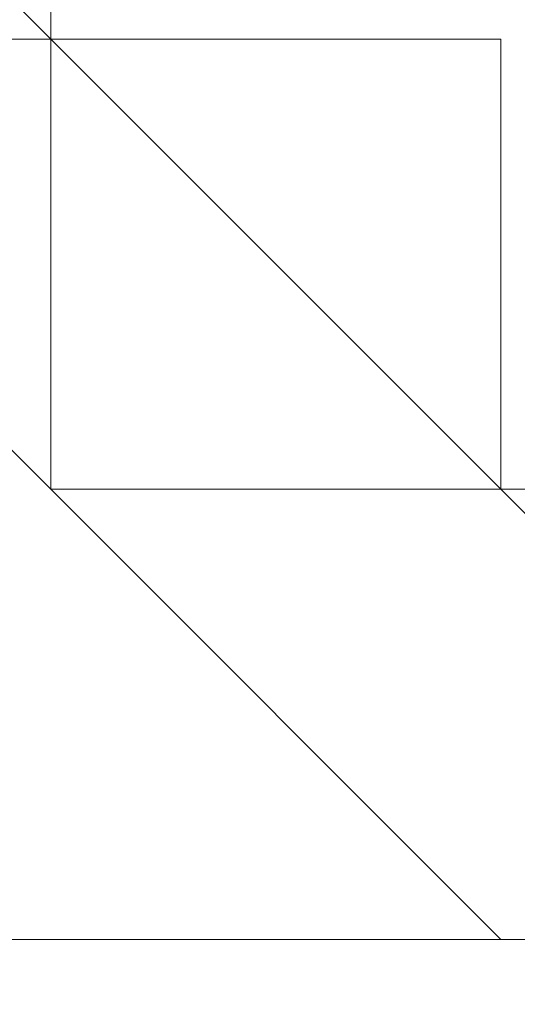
# Model space of a CAD drawing. Header units: inches. Extents: x -79624 to 52587, y -27526 to 10116.
# Tile 246 of 256: x 6285 to 6295, y -7273 to -7253. Entities that reach past the tile are written whole.
import ezdxf
from ezdxf import colors
from ezdxf.entities.mleader import LeaderData, LeaderLine
from ezdxf.math import Vec2, Vec3

# ---------------------------------------------------------------- set-up
doc = ezdxf.new("R2010")
doc.units = ezdxf.units.IN
doc.header["$MEASUREMENT"] = 0
doc.layers.add('- მექანიკური ნაწილი', color=7, linetype='Continuous', lineweight=18)
doc.layers.add('Dimensioning - General', color=7, linetype='Continuous')
doc.styles.add('CT', font='ARIALN.TTF', dxfattribs={"height": 200})
doc.styles.add('GENERATED_STYLE_1', font='txt')
doc.dimstyles.new('GENERATED_STYLE__1', dxfattribs={"dimtxt": 100, "dimasz": 76, "dimexe": 0.18, "dimexo": 0.0625, "dimgap": 0, "dimtad": 0, "dimdec": 0, "dimlfac": 0.1, "dimzin": 0, "dimdsep": 46, "dimtxsty": 'GENERATED_STYLE_1', "dimblk": 'ARROWHEAD_5', "dimblk1": 'ARROWHEAD_5', "dimblk2": 'ARROWHEAD_5', "dimcen": 0.09, "dimse1": 1, "dimse2": 1, "dimclrd": 7, "dimclre": 7, "dimclrt": 7, "dimadec": 0, "dimazin": 0, "dimtfac": 1, "dimtdec": 4, "dimtmove": 0, "dimatfit": 3, "dimfxl": 1, "dimtolj": 1, "dimtzin": 0, "dimarcsym": 0})

# ---------------------------------------------------------------- blocks, each defined once
blk = doc.blocks.new('ARROWHEAD_5')
at = {"linetype": 'Continuous', "lineweight": 0}
blk.add_hatch(color=0, dxfattribs=at).paths.add_polyline_path([(-1, 0.2679), (0, 0), (-1, -0.2679)])
at = {"color": 0, "linetype": 'Continuous', "lineweight": 0}
blk.add_line((0, 0), (-1, 0), dxfattribs=at)
blk = doc.blocks.new('*D249')
at = {"layer": 'Defpoints', "color": 0, "linetype": 'Continuous', "transparency": 16777216}
for p in [(358.556, 209.203), (25258.556, 209.203), (1258.556, -26125.722)]:
    blk.add_point(p, dxfattribs=at)
at = {"layer": 'Dimensioning - General', "color": 7, "linetype": 'Continuous', "lineweight": -2, "transparency": 16777216}
for p, q in [((358.556, 133.203), (358.556, -12795.724)), ((358.556, -26049.722), (358.556, -13148.104))]:
    blk.add_line(p, q, dxfattribs=at)
at = {"layer": 'Dimensioning - General', "color": 7, "linetype": 'Continuous', "lineweight": -2, "transparency": 16777216, "xscale": 76.00000000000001, "yscale": 76.00000000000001, "zscale": 76.00000000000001}
for p, rotation in [((358.556, 209.203), 90), ((358.556, -26125.722), 270)]:
    blk.add_blockref('ARROWHEAD_5', p, dxfattribs=dict(at, rotation=rotation))
at = {"layer": 'Dimensioning - General', "color": 7, "linetype": 'Continuous', "lineweight": 13, "transparency": 16777216, "insert": (358.556, -12971.914), "char_height": 100, "attachment_point": 5, "rotation": 90, "style": 'GENERATED_STYLE_1'}
blk.add_mtext('\\A1;2633', dxfattribs=at)
blk = doc.blocks.new('_DotSmall')
at = {"color": 0, "linetype": 'ByBlock', "const_width": 0.5}
blk.add_lwpolyline([(-0.0625, 0, 1), (0.0625, 0, 1)], format="xyb", close=True, dxfattribs=at)

msp = doc.modelspace()

# ---------------------------------------------------------------- linework, layer by layer
at = {"layer": '- მექანიკური ნაწილი', "color": 7, "lineweight": 0}
for points in [[(5639.14949, -7271.20737), (6330.76563, -7271.20737), (6339.74766, -7199.35115)], [(5639.14949, -7271.20737), (6330.76563, -7271.20737), (6339.74766, -7199.35115)], [(6330.76563, -7271.20737), (5639.14949, -7271.20737), (6330.76563, -7271.20737)]]:
    msp.add_lwpolyline(points, dxfattribs=at)
at = {"layer": '- მექანიკური ნაწილი', "lineweight": 0}
for points in [[(6285.85549, -7253.24331), (6276.87347, -7253.24331), (6276.87347, -7244.26129)], [(6276.87347, -7253.24331), (6285.85549, -7253.24331), (6276.87347, -7244.26129)], [(6285.85549, -7253.24331), (6276.87347, -7253.24331), (6276.87347, -7244.26129)], [(6276.87347, -7253.24331), (6285.85549, -7253.24331), (6276.87347, -7244.26129)], [(6285.85549, -7253.24331), (6276.87347, -7253.24331), (6276.87347, -7244.26129)], [(6276.87347, -7253.24331), (6285.85549, -7253.24331), (6276.87347, -7244.26129)], [(6276.87347, -7253.24331), (6285.85549, -7253.24331), (6285.85549, -7262.22534)], [(6285.85549, -7262.22534), (6285.85549, -7253.24331), (6276.87347, -7253.24331)], [(6276.87347, -7253.24331), (6285.85549, -7253.24331), (6285.85549, -7262.22534)], [(6285.85549, -7262.22534), (6285.85549, -7253.24331), (6276.87347, -7253.24331)], [(6276.87347, -7253.24331), (6285.85549, -7253.24331), (6285.85549, -7262.22534)], [(6285.85549, -7262.22534), (6285.85549, -7253.24331), (6276.87347, -7253.24331)], [(6294.83752, -7262.22534), (6285.85549, -7262.22534), (6285.85549, -7253.24331)], [(6294.83752, -7253.24331), (6294.83752, -7262.22534), (6285.85549, -7253.24331)], [(6294.83752, -7262.22534), (6294.83752, -7253.24331), (6285.85549, -7253.24331)], [(6285.85549, -7262.22534), (6294.83752, -7262.22534), (6285.85549, -7253.24331)], [(6294.83752, -7262.22534), (6285.85549, -7262.22534), (6285.85549, -7253.24331)], [(6294.83752, -7253.24331), (6294.83752, -7262.22534), (6285.85549, -7253.24331)], [(6294.83752, -7262.22534), (6294.83752, -7253.24331), (6285.85549, -7253.24331)], [(6285.85549, -7262.22534), (6294.83752, -7262.22534), (6285.85549, -7253.24331)], [(6294.83752, -7262.22534), (6285.85549, -7262.22534), (6285.85549, -7253.24331)], [(6294.83752, -7253.24331), (6294.83752, -7262.22534), (6285.85549, -7253.24331)], [(6294.83752, -7262.22534), (6294.83752, -7253.24331), (6285.85549, -7253.24331)], [(6285.85549, -7262.22534), (6294.83752, -7262.22534), (6285.85549, -7253.24331)], [(6303.81955, -7262.22534), (6303.81955, -7271.20737), (6294.83752, -7262.22534)], [(6303.81955, -7271.20737), (6303.81955, -7262.22534), (6294.83752, -7262.22534)], [(6303.81955, -7262.22534), (6303.81955, -7271.20737), (6294.83752, -7262.22534)], [(6303.81955, -7271.20737), (6303.81955, -7262.22534), (6294.83752, -7262.22534)], [(6303.81955, -7262.22534), (6303.81955, -7271.20737), (6294.83752, -7262.22534)], [(6303.81955, -7271.20737), (6303.81955, -7262.22534), (6294.83752, -7262.22534)]]:
    msp.add_lwpolyline(points, close=True, dxfattribs=at)
for points in [[(6285.85549, -7253.24331), (6276.87347, -7244.26129), (6285.85549, -7253.24331)], [(6285.85549, -7253.24331), (6276.87347, -7244.26129), (6285.85549, -7253.24331)], [(6285.85549, -7253.24331), (6276.87347, -7244.26129), (6285.85549, -7253.24331)], [(6285.85549, -7253.24331), (6276.87347, -7244.26129), (6285.85549, -7253.24331)], [(6285.85549, -7253.24331), (6276.87347, -7244.26129), (6285.85549, -7253.24331)], [(6276.87347, -7244.26129), (6285.85549, -7253.24331)], [(6285.85549, -7253.24331), (6276.87347, -7244.26129), (6285.85549, -7253.24331)], [(6285.85549, -7253.24331), (6276.87347, -7244.26129), (6285.85549, -7253.24331)], [(6285.85549, -7253.24331), (6276.87347, -7244.26129), (6285.85549, -7253.24331)], [(6285.85549, -7253.24331), (6276.87347, -7244.26129), (6285.85549, -7253.24331)], [(6285.85549, -7253.24331), (6276.87347, -7244.26129), (6285.85549, -7253.24331)], [(6276.87347, -7244.26129), (6285.85549, -7253.24331), (6285.85549, -7244.26129)], [(6276.87347, -7244.26129), (6285.85549, -7253.24331), (6276.87347, -7244.26129)], [(6276.87347, -7244.26129), (6285.85549, -7253.24331), (6285.85549, -7244.26129)], [(6285.85549, -7253.24331), (6276.87347, -7244.26129), (6285.85549, -7253.24331)], [(6285.85549, -7253.24331), (6276.87347, -7244.26129), (6285.85549, -7253.24331)], [(6285.85549, -7253.24331), (6276.87347, -7244.26129), (6285.85549, -7253.24331)], [(6285.85549, -7253.24331), (6276.87347, -7244.26129), (6285.85549, -7253.24331)], [(6285.85549, -7253.24331), (6276.87347, -7244.26129), (6285.85549, -7253.24331)], [(6285.85549, -7253.24331), (6276.87347, -7244.26129)], [(6285.85549, -7253.24331), (6276.87347, -7244.26129), (6285.85549, -7253.24331)], [(6285.85549, -7253.24331), (6276.87347, -7244.26129), (6285.85549, -7253.24331)], [(6285.85549, -7253.24331), (6276.87347, -7244.26129), (6285.85549, -7253.24331)], [(6285.85549, -7253.24331), (6276.87347, -7244.26129), (6285.85549, -7253.24331)], [(6285.85549, -7253.24331), (6276.87347, -7244.26129), (6285.85549, -7253.24331)], [(6285.85549, -7253.24331), (6276.87347, -7244.26129), (6285.85549, -7253.24331)], [(6285.85549, -7253.24331), (6276.87347, -7244.26129), (6285.85549, -7253.24331)], [(6285.85549, -7253.24331), (6276.87347, -7244.26129), (6285.85549, -7253.24331)], [(6285.85549, -7253.24331), (6276.87347, -7244.26129), (6285.85549, -7253.24331)], [(6285.85549, -7253.24331), (6276.87347, -7244.26129), (6285.85549, -7253.24331)], [(6285.85549, -7253.24331), (6276.87347, -7244.26129), (6285.85549, -7253.24331)], [(6285.85549, -7253.24331), (6276.87347, -7244.26129), (6285.85549, -7253.24331)], [(6285.85549, -7253.24331), (6276.87347, -7244.26129), (6285.85549, -7253.24331)], [(6285.85549, -7253.24331), (6276.87347, -7244.26129), (6285.85549, -7253.24331)], [(6285.85549, -7253.24331), (6276.87347, -7244.26129), (6285.85549, -7253.24331)], [(6285.85549, -7244.26129), (6285.85549, -7253.24331)], [(6285.85549, -7253.24331), (6285.85549, -7244.26129), (6285.85549, -7253.24331)], [(6285.85549, -7253.24331), (6285.85549, -7244.26129), (6285.85549, -7253.24331)], [(6285.85549, -7253.24331), (6285.85549, -7244.26129), (6285.85549, -7253.24331)], [(6285.85549, -7253.24331), (6285.85549, -7244.26129), (6285.85549, -7253.24331)], [(6285.85549, -7253.24331), (6285.85549, -7244.26129), (6285.85549, -7253.24331)], [(6285.85549, -7253.24331), (6285.85549, -7244.26129), (6285.85549, -7253.24331)], [(6285.85549, -7253.24331), (6285.85549, -7244.26129)], [(6285.85549, -7244.26129), (6285.85549, -7253.24331)], [(6285.85549, -7253.24331), (6285.85549, -7244.26129), (6285.85549, -7253.24331)], [(6285.85549, -7253.24331), (6285.85549, -7244.26129), (6285.85549, -7253.24331)], [(6285.85549, -7253.24331), (6285.85549, -7244.26129), (6285.85549, -7253.24331)], [(6285.85549, -7253.24331), (6285.85549, -7244.26129), (6285.85549, -7253.24331)], [(6285.85549, -7253.24331), (6285.85549, -7244.26129), (6285.85549, -7253.24331)], [(6285.85549, -7253.24331), (6285.85549, -7244.26129), (6285.85549, -7253.24331)], [(6285.85549, -7253.24331), (6285.85549, -7244.26129)], [(6285.85549, -7253.24331), (6285.85549, -7244.26129), (6285.85549, -7253.24331)], [(6285.85549, -7253.24331), (6285.85549, -7244.26129), (6285.85549, -7253.24331)], [(6285.85549, -7253.24331), (6285.85549, -7244.26129), (6285.85549, -7253.24331)], [(6285.85549, -7253.24331), (6285.85549, -7244.26129), (6285.85549, -7253.24331)], [(6285.85549, -7253.24331), (6285.85549, -7244.26129), (6285.85549, -7253.24331)], [(6285.85549, -7253.24331), (6285.85549, -7244.26129), (6285.85549, -7253.24331)], [(6276.87347, -7253.24331), (6285.85549, -7262.22534), (6276.87347, -7253.24331)], [(6276.87347, -7253.24331), (6285.85549, -7262.22534), (6276.87347, -7253.24331)], [(6285.85549, -7262.22534), (6276.87347, -7253.24331), (6285.85549, -7262.22534)], [(6285.85549, -7262.22534), (6276.87347, -7253.24331), (6285.85549, -7262.22534)], [(6285.85549, -7262.22534), (6276.87347, -7253.24331), (6285.85549, -7262.22534)], [(6285.85549, -7262.22534), (6276.87347, -7253.24331), (6285.85549, -7262.22534)], [(6285.85549, -7262.22534), (6276.87347, -7253.24331), (6285.85549, -7262.22534)], [(6285.85549, -7262.22534), (6276.87347, -7253.24331), (6285.85549, -7262.22534)], [(6276.87347, -7253.24331), (6285.85549, -7253.24331), (6276.87347, -7253.24331)], [(6285.85549, -7253.24331), (6276.87347, -7253.24331), (6285.85549, -7253.24331)], [(6285.85549, -7253.24331), (6276.87347, -7253.24331), (6285.85549, -7253.24331)], [(6285.85549, -7253.24331), (6276.87347, -7253.24331), (6285.85549, -7253.24331)], [(6285.85549, -7262.22534), (6276.87347, -7253.24331), (6285.85549, -7262.22534)], [(6285.85549, -7262.22534), (6276.87347, -7253.24331), (6285.85549, -7262.22534)], [(6285.85549, -7262.22534), (6276.87347, -7253.24331), (6285.85549, -7262.22534)], [(6285.85549, -7262.22534), (6276.87347, -7253.24331), (6285.85549, -7262.22534)], [(6285.85549, -7262.22534), (6276.87347, -7253.24331), (6285.85549, -7262.22534)], [(6285.85549, -7262.22534), (6276.87347, -7253.24331), (6285.85549, -7262.22534)], [(6285.85549, -7262.22534), (6276.87347, -7253.24331), (6285.85549, -7262.22534)], [(6285.85549, -7262.22534), (6276.87347, -7253.24331), (6285.85549, -7262.22534)], [(6276.87347, -7253.24331), (6285.85549, -7253.24331), (6276.87347, -7253.24331)], [(6285.85549, -7253.24331), (6276.87347, -7253.24331), (6285.85549, -7253.24331)], [(6285.85549, -7253.24331), (6276.87347, -7253.24331), (6285.85549, -7253.24331)], [(6285.85549, -7253.24331), (6276.87347, -7253.24331), (6285.85549, -7253.24331)], [(6285.85549, -7262.22534), (6276.87347, -7253.24331), (6285.85549, -7262.22534)], [(6285.85549, -7262.22534), (6276.87347, -7253.24331), (6285.85549, -7262.22534)], [(6285.85549, -7262.22534), (6276.87347, -7253.24331), (6285.85549, -7262.22534)], [(6285.85549, -7262.22534), (6276.87347, -7253.24331), (6285.85549, -7262.22534)], [(6285.85549, -7262.22534), (6276.87347, -7253.24331), (6285.85549, -7262.22534)], [(6285.85549, -7262.22534), (6276.87347, -7253.24331), (6285.85549, -7262.22534)], [(6285.85549, -7262.22534), (6276.87347, -7253.24331), (6285.85549, -7262.22534)], [(6285.85549, -7262.22534), (6276.87347, -7253.24331), (6285.85549, -7262.22534)], [(6276.87347, -7253.24331), (6285.85549, -7253.24331), (6276.87347, -7253.24331)], [(6285.85549, -7253.24331), (6276.87347, -7253.24331), (6285.85549, -7253.24331)], [(6285.85549, -7253.24331), (6276.87347, -7253.24331), (6285.85549, -7253.24331)], [(6285.85549, -7253.24331), (6276.87347, -7253.24331), (6285.85549, -7253.24331)], [(6285.85549, -7262.22534), (6276.87347, -7253.24331), (6285.85549, -7262.22534)], [(6285.85549, -7262.22534), (6276.87347, -7253.24331), (6285.85549, -7262.22534)], [(6276.87347, -7253.24331), (6285.85549, -7262.22534), (6276.87347, -7253.24331)], [(6276.87347, -7253.24331), (6285.85549, -7262.22534)], [(6276.87347, -7253.24331), (6285.85549, -7262.22534)], [(6285.85549, -7253.24331), (6285.85549, -7253.24331)], [(6285.85549, -7253.24331), (6285.85549, -7262.22534), (6285.85549, -7253.24331)], [(6285.85549, -7253.24331), (6285.85549, -7253.24331)], [(6285.85549, -7253.24331), (6285.85549, -7253.24331)], [(6294.83752, -7262.22534), (6285.85549, -7253.24331), (6294.83752, -7262.22534)], [(6285.85549, -7253.24331), (6285.85549, -7253.24331)], [(6294.83752, -7262.22534), (6285.85549, -7253.24331), (6294.83752, -7262.22534)], [(6285.85549, -7253.24331), (6285.85549, -7253.24331)], [(6294.83752, -7262.22534), (6285.85549, -7253.24331), (6294.83752, -7262.22534)], [(6285.85549, -7253.24331), (6285.85549, -7253.24331)], [(6294.83752, -7262.22534), (6285.85549, -7253.24331), (6294.83752, -7262.22534)], [(6285.85549, -7253.24331), (6285.85549, -7253.24331)], [(6294.83752, -7262.22534), (6285.85549, -7253.24331), (6294.83752, -7262.22534)], [(6285.85549, -7253.24331), (6285.85549, -7253.24331)], [(6285.85549, -7253.24331), (6285.85549, -7253.24331)], [(6294.83752, -7253.24331), (6285.85549, -7253.24331), (6294.83752, -7253.24331)], [(6285.85549, -7253.24331), (6285.85549, -7253.24331)], [(6294.83752, -7253.24331), (6285.85549, -7253.24331), (6294.83752, -7253.24331)], [(6285.85549, -7253.24331), (6285.85549, -7253.24331)], [(6294.83752, -7253.24331), (6285.85549, -7253.24331), (6294.83752, -7253.24331)], [(6285.85549, -7253.24331), (6285.85549, -7253.24331)], [(6294.83752, -7253.24331), (6285.85549, -7253.24331), (6294.83752, -7253.24331)], [(6285.85549, -7253.24331), (6285.85549, -7253.24331)], [(6294.83752, -7253.24331), (6285.85549, -7253.24331), (6294.83752, -7253.24331)], [(6285.85549, -7253.24331), (6285.85549, -7253.24331)], [(6294.83752, -7253.24331), (6285.85549, -7253.24331), (6294.83752, -7253.24331)], [(6285.85549, -7253.24331), (6285.85549, -7253.24331)], [(6294.83752, -7253.24331), (6285.85549, -7253.24331), (6294.83752, -7253.24331)], [(6285.85549, -7253.24331), (6285.85549, -7253.24331)], [(6285.85549, -7253.24331), (6285.85549, -7253.24331)], [(6294.83752, -7262.22534), (6285.85549, -7253.24331), (6294.83752, -7262.22534)], [(6285.85549, -7253.24331), (6285.85549, -7253.24331)], [(6294.83752, -7262.22534), (6285.85549, -7253.24331), (6294.83752, -7262.22534)], [(6285.85549, -7253.24331), (6285.85549, -7253.24331)], [(6285.85549, -7253.24331), (6285.85549, -7253.24331)], [(6285.85549, -7262.22534), (6285.85549, -7253.24331), (6285.85549, -7262.22534)], [(6285.85549, -7253.24331), (6285.85549, -7253.24331)], [(6285.85549, -7262.22534), (6285.85549, -7253.24331), (6285.85549, -7262.22534)], [(6285.85549, -7253.24331), (6285.85549, -7253.24331)], [(6285.85549, -7262.22534), (6285.85549, -7253.24331), (6285.85549, -7262.22534)], [(6285.85549, -7253.24331), (6285.85549, -7253.24331)], [(6285.85549, -7262.22534), (6285.85549, -7253.24331), (6285.85549, -7262.22534)], [(6285.85549, -7253.24331), (6285.85549, -7262.22534), (6285.85549, -7253.24331)], [(6285.85549, -7253.24331), (6285.85549, -7253.24331)], [(6285.85549, -7253.24331), (6285.85549, -7262.22534), (6285.85549, -7253.24331)], [(6285.85549, -7253.24331), (6285.85549, -7253.24331)], [(6285.85549, -7253.24331), (6285.85549, -7253.24331)], [(6294.83752, -7262.22534), (6285.85549, -7253.24331), (6294.83752, -7262.22534)], [(6285.85549, -7253.24331), (6285.85549, -7253.24331)], [(6294.83752, -7262.22534), (6285.85549, -7253.24331), (6294.83752, -7262.22534)], [(6285.85549, -7253.24331), (6285.85549, -7253.24331)], [(6294.83752, -7262.22534), (6285.85549, -7253.24331), (6294.83752, -7262.22534)], [(6285.85549, -7253.24331), (6285.85549, -7253.24331)], [(6294.83752, -7262.22534), (6285.85549, -7253.24331), (6294.83752, -7262.22534)], [(6285.85549, -7253.24331), (6285.85549, -7253.24331)], [(6294.83752, -7262.22534), (6285.85549, -7253.24331), (6294.83752, -7262.22534)], [(6285.85549, -7253.24331), (6285.85549, -7253.24331)], [(6285.85549, -7253.24331), (6285.85549, -7253.24331)], [(6294.83752, -7253.24331), (6285.85549, -7253.24331), (6294.83752, -7253.24331)], [(6285.85549, -7253.24331), (6285.85549, -7253.24331)], [(6294.83752, -7253.24331), (6285.85549, -7253.24331), (6294.83752, -7253.24331)], [(6285.85549, -7253.24331), (6285.85549, -7253.24331)], [(6294.83752, -7253.24331), (6285.85549, -7253.24331), (6294.83752, -7253.24331)], [(6285.85549, -7253.24331), (6285.85549, -7253.24331)], [(6294.83752, -7253.24331), (6285.85549, -7253.24331), (6294.83752, -7253.24331)], [(6285.85549, -7253.24331), (6285.85549, -7253.24331)], [(6294.83752, -7253.24331), (6285.85549, -7253.24331), (6294.83752, -7253.24331)], [(6285.85549, -7253.24331), (6285.85549, -7253.24331)], [(6294.83752, -7253.24331), (6285.85549, -7253.24331), (6294.83752, -7253.24331)], [(6285.85549, -7253.24331), (6285.85549, -7253.24331)], [(6294.83752, -7253.24331), (6285.85549, -7253.24331), (6294.83752, -7253.24331)], [(6285.85549, -7253.24331), (6285.85549, -7253.24331)], [(6285.85549, -7253.24331), (6285.85549, -7253.24331)], [(6294.83752, -7262.22534), (6285.85549, -7253.24331), (6294.83752, -7262.22534)], [(6285.85549, -7253.24331), (6285.85549, -7253.24331)], [(6294.83752, -7262.22534), (6285.85549, -7253.24331), (6294.83752, -7262.22534)], [(6285.85549, -7253.24331), (6285.85549, -7253.24331)], [(6285.85549, -7253.24331), (6285.85549, -7253.24331)], [(6285.85549, -7262.22534), (6285.85549, -7253.24331), (6285.85549, -7262.22534)], [(6285.85549, -7253.24331), (6285.85549, -7253.24331)], [(6285.85549, -7262.22534), (6285.85549, -7253.24331), (6285.85549, -7262.22534)], [(6285.85549, -7253.24331), (6285.85549, -7253.24331)], [(6285.85549, -7262.22534), (6285.85549, -7253.24331), (6285.85549, -7262.22534)], [(6285.85549, -7253.24331), (6285.85549, -7253.24331)], [(6285.85549, -7262.22534), (6285.85549, -7253.24331), (6285.85549, -7262.22534)], [(6285.85549, -7253.24331), (6285.85549, -7262.22534), (6285.85549, -7253.24331)], [(6285.85549, -7253.24331), (6285.85549, -7253.24331)], [(6285.85549, -7253.24331), (6285.85549, -7262.22534), (6285.85549, -7253.24331)], [(6285.85549, -7253.24331), (6285.85549, -7253.24331)], [(6285.85549, -7253.24331), (6285.85549, -7253.24331)], [(6294.83752, -7262.22534), (6285.85549, -7253.24331), (6294.83752, -7262.22534)], [(6285.85549, -7253.24331), (6285.85549, -7253.24331)], [(6294.83752, -7262.22534), (6285.85549, -7253.24331), (6294.83752, -7262.22534)], [(6285.85549, -7253.24331), (6285.85549, -7253.24331)], [(6294.83752, -7262.22534), (6285.85549, -7253.24331), (6294.83752, -7262.22534)], [(6285.85549, -7253.24331), (6285.85549, -7253.24331)], [(6294.83752, -7262.22534), (6285.85549, -7253.24331), (6294.83752, -7262.22534)], [(6285.85549, -7253.24331), (6285.85549, -7253.24331)], [(6294.83752, -7262.22534), (6285.85549, -7253.24331), (6294.83752, -7262.22534)], [(6285.85549, -7253.24331), (6285.85549, -7253.24331)], [(6285.85549, -7253.24331), (6285.85549, -7253.24331)], [(6294.83752, -7253.24331), (6285.85549, -7253.24331), (6294.83752, -7253.24331)], [(6285.85549, -7253.24331), (6285.85549, -7253.24331)], [(6294.83752, -7253.24331), (6285.85549, -7253.24331), (6294.83752, -7253.24331)], [(6285.85549, -7253.24331), (6285.85549, -7253.24331)], [(6294.83752, -7253.24331), (6285.85549, -7253.24331), (6294.83752, -7253.24331)], [(6285.85549, -7253.24331), (6285.85549, -7253.24331)], [(6294.83752, -7253.24331), (6285.85549, -7253.24331), (6294.83752, -7253.24331)], [(6285.85549, -7253.24331), (6285.85549, -7253.24331)], [(6294.83752, -7253.24331), (6285.85549, -7253.24331), (6294.83752, -7253.24331)], [(6285.85549, -7253.24331), (6285.85549, -7253.24331)], [(6294.83752, -7253.24331), (6285.85549, -7253.24331), (6294.83752, -7253.24331)], [(6285.85549, -7253.24331), (6285.85549, -7253.24331)], [(6294.83752, -7253.24331), (6285.85549, -7253.24331), (6294.83752, -7253.24331)], [(6285.85549, -7253.24331), (6285.85549, -7253.24331)], [(6285.85549, -7253.24331), (6285.85549, -7253.24331)], [(6294.83752, -7262.22534), (6285.85549, -7253.24331), (6294.83752, -7262.22534)], [(6285.85549, -7253.24331), (6285.85549, -7253.24331)], [(6294.83752, -7262.22534), (6285.85549, -7253.24331), (6294.83752, -7262.22534)], [(6285.85549, -7253.24331), (6285.85549, -7253.24331)], [(6285.85549, -7253.24331), (6285.85549, -7253.24331)], [(6285.85549, -7262.22534), (6285.85549, -7253.24331), (6285.85549, -7262.22534)], [(6285.85549, -7253.24331), (6285.85549, -7253.24331)], [(6285.85549, -7262.22534), (6285.85549, -7253.24331), (6285.85549, -7262.22534)], [(6285.85549, -7253.24331), (6285.85549, -7253.24331)], [(6285.85549, -7262.22534), (6285.85549, -7253.24331), (6285.85549, -7262.22534)], [(6285.85549, -7253.24331), (6285.85549, -7253.24331)], [(6285.85549, -7262.22534), (6285.85549, -7253.24331), (6285.85549, -7262.22534)], [(6285.85549, -7253.24331), (6285.85549, -7262.22534), (6285.85549, -7253.24331)], [(6294.83752, -7253.24331), (6294.83752, -7262.22534), (6294.83752, -7253.24331)], [(6294.83752, -7253.24331), (6294.83752, -7253.24331)], [(6294.83752, -7262.22534), (6294.83752, -7253.24331), (6294.83752, -7262.22534)], [(6294.83752, -7253.24331), (6294.83752, -7253.24331)], [(6294.83752, -7262.22534), (6294.83752, -7253.24331), (6294.83752, -7262.22534)], [(6294.83752, -7253.24331), (6294.83752, -7253.24331)], [(6294.83752, -7262.22534), (6294.83752, -7253.24331), (6294.83752, -7262.22534)], [(6294.83752, -7253.24331), (6294.83752, -7253.24331)], [(6294.83752, -7262.22534), (6294.83752, -7253.24331), (6294.83752, -7262.22534)], [(6294.83752, -7253.24331), (6294.83752, -7253.24331)], [(6294.83752, -7262.22534), (6294.83752, -7253.24331), (6294.83752, -7262.22534)], [(6294.83752, -7253.24331), (6294.83752, -7253.24331)], [(6294.83752, -7262.22534), (6294.83752, -7253.24331), (6294.83752, -7262.22534)], [(6294.83752, -7253.24331), (6294.83752, -7253.24331)], [(6294.83752, -7262.22534), (6294.83752, -7253.24331), (6294.83752, -7262.22534)], [(6294.83752, -7253.24331), (6294.83752, -7262.22534), (6294.83752, -7253.24331)], [(6294.83752, -7253.24331), (6294.83752, -7262.22534), (6294.83752, -7253.24331)], [(6294.83752, -7253.24331), (6294.83752, -7253.24331)], [(6294.83752, -7262.22534), (6294.83752, -7253.24331), (6294.83752, -7262.22534)], [(6294.83752, -7253.24331), (6294.83752, -7253.24331)], [(6294.83752, -7262.22534), (6294.83752, -7253.24331), (6294.83752, -7262.22534)], [(6294.83752, -7253.24331), (6294.83752, -7253.24331)], [(6294.83752, -7262.22534), (6294.83752, -7253.24331), (6294.83752, -7262.22534)], [(6294.83752, -7253.24331), (6294.83752, -7253.24331)], [(6294.83752, -7262.22534), (6294.83752, -7253.24331), (6294.83752, -7262.22534)], [(6294.83752, -7253.24331), (6294.83752, -7253.24331)], [(6294.83752, -7262.22534), (6294.83752, -7253.24331), (6294.83752, -7262.22534)], [(6294.83752, -7253.24331), (6294.83752, -7253.24331)], [(6294.83752, -7262.22534), (6294.83752, -7253.24331), (6294.83752, -7262.22534)], [(6294.83752, -7253.24331), (6294.83752, -7253.24331)], [(6294.83752, -7262.22534), (6294.83752, -7253.24331), (6294.83752, -7262.22534)], [(6294.83752, -7253.24331), (6294.83752, -7262.22534), (6294.83752, -7253.24331)], [(6294.83752, -7253.24331), (6294.83752, -7262.22534), (6294.83752, -7253.24331)], [(6294.83752, -7253.24331), (6294.83752, -7253.24331)], [(6294.83752, -7262.22534), (6294.83752, -7253.24331), (6294.83752, -7262.22534)], [(6294.83752, -7253.24331), (6294.83752, -7253.24331)], [(6294.83752, -7262.22534), (6294.83752, -7253.24331), (6294.83752, -7262.22534)], [(6294.83752, -7253.24331), (6294.83752, -7253.24331)], [(6294.83752, -7262.22534), (6294.83752, -7253.24331), (6294.83752, -7262.22534)], [(6294.83752, -7253.24331), (6294.83752, -7253.24331)], [(6294.83752, -7262.22534), (6294.83752, -7253.24331), (6294.83752, -7262.22534)], [(6294.83752, -7253.24331), (6294.83752, -7253.24331)], [(6294.83752, -7262.22534), (6294.83752, -7253.24331), (6294.83752, -7262.22534)], [(6294.83752, -7253.24331), (6294.83752, -7253.24331)], [(6294.83752, -7262.22534), (6294.83752, -7253.24331), (6294.83752, -7262.22534)], [(6294.83752, -7253.24331), (6294.83752, -7253.24331)], [(6294.83752, -7262.22534), (6294.83752, -7253.24331), (6294.83752, -7262.22534)], [(6294.83752, -7253.24331), (6294.83752, -7262.22534), (6294.83752, -7253.24331)], [(6285.85549, -7262.22534), (6285.85549, -7262.22534)], [(6285.85549, -7262.22534), (6294.83752, -7271.20737), (6285.85549, -7262.22534)], [(6285.85549, -7262.22534), (6285.85549, -7262.22534)], [(6285.85549, -7262.22534), (6294.83752, -7271.20737), (6285.85549, -7262.22534)], [(6285.85549, -7262.22534), (6285.85549, -7262.22534)], [(6285.85549, -7262.22534), (6285.85549, -7262.22534)], [(6294.83752, -7262.22534), (6285.85549, -7262.22534), (6294.83752, -7262.22534)], [(6285.85549, -7262.22534), (6285.85549, -7262.22534)], [(6294.83752, -7262.22534), (6285.85549, -7262.22534), (6294.83752, -7262.22534)], [(6285.85549, -7262.22534), (6285.85549, -7262.22534)], [(6294.83752, -7262.22534), (6285.85549, -7262.22534), (6294.83752, -7262.22534)], [(6285.85549, -7262.22534), (6285.85549, -7262.22534)], [(6294.83752, -7262.22534), (6285.85549, -7262.22534), (6294.83752, -7262.22534)], [(6285.85549, -7262.22534), (6285.85549, -7262.22534)], [(6294.83752, -7262.22534), (6285.85549, -7262.22534), (6294.83752, -7262.22534)], [(6285.85549, -7262.22534), (6285.85549, -7262.22534)], [(6294.83752, -7262.22534), (6285.85549, -7262.22534), (6294.83752, -7262.22534)], [(6285.85549, -7262.22534), (6285.85549, -7262.22534)], [(6294.83752, -7262.22534), (6285.85549, -7262.22534), (6294.83752, -7262.22534)], [(6285.85549, -7262.22534), (6294.83752, -7262.22534), (6285.85549, -7262.22534)], [(6285.85549, -7262.22534), (6294.83752, -7262.22534), (6285.85549, -7262.22534)], [(6285.85549, -7262.22534), (6285.85549, -7262.22534)], [(6294.83752, -7262.22534), (6285.85549, -7262.22534), (6294.83752, -7262.22534)], [(6285.85549, -7262.22534), (6285.85549, -7262.22534)], [(6294.83752, -7262.22534), (6285.85549, -7262.22534), (6294.83752, -7262.22534)], [(6285.85549, -7262.22534), (6285.85549, -7262.22534)], [(6294.83752, -7262.22534), (6285.85549, -7262.22534), (6294.83752, -7262.22534)], [(6285.85549, -7262.22534), (6285.85549, -7262.22534)], [(6294.83752, -7262.22534), (6285.85549, -7262.22534), (6294.83752, -7262.22534)], [(6285.85549, -7262.22534), (6285.85549, -7262.22534)], [(6294.83752, -7262.22534), (6285.85549, -7262.22534), (6294.83752, -7262.22534)], [(6285.85549, -7262.22534), (6285.85549, -7262.22534)], [(6294.83752, -7262.22534), (6285.85549, -7262.22534), (6294.83752, -7262.22534)], [(6285.85549, -7262.22534), (6285.85549, -7262.22534)], [(6294.83752, -7262.22534), (6285.85549, -7262.22534), (6294.83752, -7262.22534)], [(6285.85549, -7262.22534), (6285.85549, -7262.22534)], [(6285.85549, -7262.22534), (6285.85549, -7262.22534)], [(6294.83752, -7262.22534), (6285.85549, -7262.22534), (6294.83752, -7262.22534)], [(6285.85549, -7262.22534), (6285.85549, -7262.22534)], [(6294.83752, -7262.22534), (6285.85549, -7262.22534), (6294.83752, -7262.22534)], [(6285.85549, -7262.22534), (6285.85549, -7262.22534)], [(6294.83752, -7262.22534), (6285.85549, -7262.22534), (6294.83752, -7262.22534)], [(6285.85549, -7262.22534), (6285.85549, -7262.22534)], [(6294.83752, -7262.22534), (6285.85549, -7262.22534), (6294.83752, -7262.22534)], [(6285.85549, -7262.22534), (6285.85549, -7262.22534)], [(6294.83752, -7262.22534), (6285.85549, -7262.22534), (6294.83752, -7262.22534)], [(6285.85549, -7262.22534), (6285.85549, -7262.22534)], [(6294.83752, -7262.22534), (6285.85549, -7262.22534), (6294.83752, -7262.22534)], [(6285.85549, -7262.22534), (6285.85549, -7262.22534)], [(6294.83752, -7262.22534), (6285.85549, -7262.22534), (6294.83752, -7262.22534)], [(6285.85549, -7262.22534), (6294.83752, -7262.22534), (6285.85549, -7262.22534)], [(6285.85549, -7262.22534), (6294.83752, -7262.22534), (6285.85549, -7262.22534)], [(6285.85549, -7262.22534), (6285.85549, -7262.22534)], [(6294.83752, -7262.22534), (6285.85549, -7262.22534), (6294.83752, -7262.22534)], [(6285.85549, -7262.22534), (6285.85549, -7262.22534)], [(6294.83752, -7262.22534), (6285.85549, -7262.22534), (6294.83752, -7262.22534)], [(6285.85549, -7262.22534), (6285.85549, -7262.22534)], [(6294.83752, -7262.22534), (6285.85549, -7262.22534), (6294.83752, -7262.22534)], [(6285.85549, -7262.22534), (6285.85549, -7262.22534)], [(6294.83752, -7262.22534), (6285.85549, -7262.22534), (6294.83752, -7262.22534)], [(6285.85549, -7262.22534), (6285.85549, -7262.22534)], [(6294.83752, -7262.22534), (6285.85549, -7262.22534), (6294.83752, -7262.22534)], [(6285.85549, -7262.22534), (6285.85549, -7262.22534)], [(6294.83752, -7262.22534), (6285.85549, -7262.22534), (6294.83752, -7262.22534)], [(6285.85549, -7262.22534), (6285.85549, -7262.22534)], [(6294.83752, -7262.22534), (6285.85549, -7262.22534), (6294.83752, -7262.22534)], [(6285.85549, -7262.22534), (6285.85549, -7262.22534)], [(6285.85549, -7262.22534), (6285.85549, -7262.22534)], [(6294.83752, -7262.22534), (6285.85549, -7262.22534), (6294.83752, -7262.22534)], [(6285.85549, -7262.22534), (6285.85549, -7262.22534)], [(6294.83752, -7262.22534), (6285.85549, -7262.22534), (6294.83752, -7262.22534)], [(6285.85549, -7262.22534), (6285.85549, -7262.22534)], [(6294.83752, -7262.22534), (6285.85549, -7262.22534), (6294.83752, -7262.22534)], [(6285.85549, -7262.22534), (6285.85549, -7262.22534)], [(6294.83752, -7262.22534), (6285.85549, -7262.22534), (6294.83752, -7262.22534)], [(6285.85549, -7262.22534), (6285.85549, -7262.22534)], [(6294.83752, -7262.22534), (6285.85549, -7262.22534), (6294.83752, -7262.22534)], [(6285.85549, -7262.22534), (6285.85549, -7262.22534)], [(6294.83752, -7262.22534), (6285.85549, -7262.22534), (6294.83752, -7262.22534)], [(6285.85549, -7262.22534), (6285.85549, -7262.22534)], [(6294.83752, -7262.22534), (6285.85549, -7262.22534), (6294.83752, -7262.22534)], [(6285.85549, -7262.22534), (6294.83752, -7262.22534), (6285.85549, -7262.22534)], [(6285.85549, -7262.22534), (6294.83752, -7262.22534), (6285.85549, -7262.22534)], [(6285.85549, -7262.22534), (6285.85549, -7262.22534)], [(6294.83752, -7262.22534), (6285.85549, -7262.22534), (6294.83752, -7262.22534)], [(6285.85549, -7262.22534), (6285.85549, -7262.22534)], [(6294.83752, -7262.22534), (6285.85549, -7262.22534), (6294.83752, -7262.22534)], [(6285.85549, -7262.22534), (6285.85549, -7262.22534)], [(6294.83752, -7262.22534), (6285.85549, -7262.22534), (6294.83752, -7262.22534)], [(6285.85549, -7262.22534), (6285.85549, -7262.22534)], [(6294.83752, -7262.22534), (6285.85549, -7262.22534), (6294.83752, -7262.22534)], [(6285.85549, -7262.22534), (6285.85549, -7262.22534)], [(6294.83752, -7262.22534), (6285.85549, -7262.22534), (6294.83752, -7262.22534)], [(6285.85549, -7262.22534), (6285.85549, -7262.22534)], [(6294.83752, -7262.22534), (6285.85549, -7262.22534), (6294.83752, -7262.22534)], [(6285.85549, -7262.22534), (6285.85549, -7262.22534)], [(6294.83752, -7262.22534), (6285.85549, -7262.22534), (6294.83752, -7262.22534)], [(6285.85549, -7262.22534), (6285.85549, -7262.22534)], [(6285.85549, -7262.22534), (6294.83752, -7271.20737), (6285.85549, -7262.22534)], [(6285.85549, -7262.22534), (6285.85549, -7262.22534)], [(6285.85549, -7262.22534), (6294.83752, -7271.20737)], [(6285.85549, -7262.22534), (6285.85549, -7262.22534)], [(6285.85549, -7262.22534), (6294.83752, -7271.20737)], [(6294.83752, -7262.22534), (6294.83752, -7262.22534)], [(6294.83752, -7262.22534), (6294.83752, -7262.22534)], [(6294.83752, -7262.22534), (6294.83752, -7262.22534)], [(6303.81955, -7271.20737), (6294.83752, -7262.22534), (6303.81955, -7271.20737)], [(6294.83752, -7262.22534), (6294.83752, -7262.22534)], [(6303.81955, -7271.20737), (6294.83752, -7262.22534), (6303.81955, -7271.20737)], [(6294.83752, -7262.22534), (6294.83752, -7262.22534)], [(6303.81955, -7271.20737), (6294.83752, -7262.22534), (6303.81955, -7271.20737)], [(6294.83752, -7262.22534), (6294.83752, -7262.22534)], [(6303.81955, -7271.20737), (6294.83752, -7262.22534), (6303.81955, -7271.20737)], [(6294.83752, -7262.22534), (6294.83752, -7262.22534)], [(6303.81955, -7271.20737), (6294.83752, -7262.22534), (6303.81955, -7271.20737)], [(6294.83752, -7262.22534), (6294.83752, -7262.22534)], [(6294.83752, -7262.22534), (6294.83752, -7262.22534)], [(6303.81955, -7262.22534), (6294.83752, -7262.22534), (6303.81955, -7262.22534)], [(6294.83752, -7262.22534), (6294.83752, -7262.22534)], [(6303.81955, -7262.22534), (6294.83752, -7262.22534), (6303.81955, -7262.22534)], [(6294.83752, -7262.22534), (6294.83752, -7262.22534)], [(6303.81955, -7262.22534), (6294.83752, -7262.22534), (6303.81955, -7262.22534)], [(6294.83752, -7262.22534), (6294.83752, -7262.22534)], [(6303.81955, -7262.22534), (6294.83752, -7262.22534), (6303.81955, -7262.22534)], [(6294.83752, -7262.22534), (6294.83752, -7262.22534)], [(6303.81955, -7262.22534), (6294.83752, -7262.22534), (6303.81955, -7262.22534)], [(6294.83752, -7262.22534), (6294.83752, -7262.22534)], [(6303.81955, -7262.22534), (6294.83752, -7262.22534), (6303.81955, -7262.22534)], [(6294.83752, -7262.22534), (6294.83752, -7262.22534)], [(6303.81955, -7262.22534), (6294.83752, -7262.22534), (6303.81955, -7262.22534)], [(6294.83752, -7262.22534), (6294.83752, -7262.22534)], [(6303.81955, -7262.22534), (6294.83752, -7262.22534), (6303.81955, -7262.22534)], [(6294.83752, -7262.22534), (6294.83752, -7262.22534)], [(6303.81955, -7262.22534), (6294.83752, -7262.22534), (6303.81955, -7262.22534)], [(6294.83752, -7262.22534), (6294.83752, -7262.22534)], [(6303.81955, -7262.22534), (6294.83752, -7262.22534), (6303.81955, -7262.22534)], [(6294.83752, -7262.22534), (6294.83752, -7262.22534)], [(6303.81955, -7262.22534), (6294.83752, -7262.22534), (6303.81955, -7262.22534)], [(6294.83752, -7262.22534), (6294.83752, -7262.22534)], [(6303.81955, -7262.22534), (6294.83752, -7262.22534), (6303.81955, -7262.22534)], [(6294.83752, -7262.22534), (6294.83752, -7262.22534)], [(6303.81955, -7262.22534), (6294.83752, -7262.22534), (6303.81955, -7262.22534)], [(6294.83752, -7262.22534), (6294.83752, -7262.22534)], [(6303.81955, -7262.22534), (6294.83752, -7262.22534), (6303.81955, -7262.22534)], [(6294.83752, -7262.22534), (6294.83752, -7262.22534)], [(6303.81955, -7262.22534), (6294.83752, -7262.22534), (6303.81955, -7262.22534)], [(6294.83752, -7262.22534), (6294.83752, -7262.22534)], [(6303.81955, -7262.22534), (6294.83752, -7262.22534), (6303.81955, -7262.22534)], [(6294.83752, -7262.22534), (6294.83752, -7262.22534)], [(6303.81955, -7262.22534), (6294.83752, -7262.22534), (6303.81955, -7262.22534)], [(6294.83752, -7262.22534), (6294.83752, -7262.22534)], [(6303.81955, -7262.22534), (6294.83752, -7262.22534), (6303.81955, -7262.22534)], [(6294.83752, -7262.22534), (6294.83752, -7262.22534)], [(6303.81955, -7262.22534), (6294.83752, -7262.22534), (6303.81955, -7262.22534)], [(6294.83752, -7262.22534), (6294.83752, -7262.22534)], [(6303.81955, -7262.22534), (6294.83752, -7262.22534), (6303.81955, -7262.22534)], [(6294.83752, -7262.22534), (6294.83752, -7262.22534)], [(6303.81955, -7262.22534), (6294.83752, -7262.22534), (6303.81955, -7262.22534)], [(6294.83752, -7262.22534), (6294.83752, -7262.22534)], [(6303.81955, -7262.22534), (6294.83752, -7262.22534), (6303.81955, -7262.22534)], [(6294.83752, -7262.22534), (6294.83752, -7262.22534)], [(6303.81955, -7262.22534), (6294.83752, -7262.22534), (6303.81955, -7262.22534)], [(6294.83752, -7262.22534), (6294.83752, -7262.22534)], [(6294.83752, -7262.22534), (6294.83752, -7262.22534)], [(6303.81955, -7271.20737), (6294.83752, -7262.22534), (6303.81955, -7271.20737)], [(6294.83752, -7262.22534), (6294.83752, -7262.22534)], [(6303.81955, -7271.20737), (6294.83752, -7262.22534), (6303.81955, -7271.20737)], [(6294.83752, -7262.22534), (6294.83752, -7262.22534)], [(6294.83752, -7262.22534), (6294.83752, -7262.22534)], [(6294.83752, -7262.22534), (6294.83752, -7262.22534)], [(6303.81955, -7271.20737), (6294.83752, -7262.22534), (6303.81955, -7271.20737)], [(6294.83752, -7262.22534), (6294.83752, -7262.22534)], [(6303.81955, -7271.20737), (6294.83752, -7262.22534), (6303.81955, -7271.20737)], [(6294.83752, -7262.22534), (6294.83752, -7262.22534)], [(6303.81955, -7271.20737), (6294.83752, -7262.22534), (6303.81955, -7271.20737)], [(6294.83752, -7262.22534), (6294.83752, -7262.22534)], [(6303.81955, -7271.20737), (6294.83752, -7262.22534), (6303.81955, -7271.20737)], [(6294.83752, -7262.22534), (6294.83752, -7262.22534)], [(6303.81955, -7271.20737), (6294.83752, -7262.22534), (6303.81955, -7271.20737)], [(6294.83752, -7262.22534), (6294.83752, -7262.22534)], [(6294.83752, -7262.22534), (6294.83752, -7262.22534)], [(6303.81955, -7262.22534), (6294.83752, -7262.22534), (6303.81955, -7262.22534)], [(6294.83752, -7262.22534), (6294.83752, -7262.22534)], [(6303.81955, -7262.22534), (6294.83752, -7262.22534), (6303.81955, -7262.22534)], [(6294.83752, -7262.22534), (6294.83752, -7262.22534)], [(6303.81955, -7262.22534), (6294.83752, -7262.22534), (6303.81955, -7262.22534)], [(6294.83752, -7262.22534), (6294.83752, -7262.22534)], [(6303.81955, -7262.22534), (6294.83752, -7262.22534), (6303.81955, -7262.22534)], [(6294.83752, -7262.22534), (6294.83752, -7262.22534)], [(6303.81955, -7262.22534), (6294.83752, -7262.22534), (6303.81955, -7262.22534)], [(6294.83752, -7262.22534), (6294.83752, -7262.22534)], [(6303.81955, -7262.22534), (6294.83752, -7262.22534), (6303.81955, -7262.22534)], [(6294.83752, -7262.22534), (6294.83752, -7262.22534)], [(6303.81955, -7262.22534), (6294.83752, -7262.22534), (6303.81955, -7262.22534)], [(6294.83752, -7262.22534), (6294.83752, -7262.22534)], [(6303.81955, -7262.22534), (6294.83752, -7262.22534), (6303.81955, -7262.22534)], [(6294.83752, -7262.22534), (6294.83752, -7262.22534)], [(6303.81955, -7262.22534), (6294.83752, -7262.22534), (6303.81955, -7262.22534)], [(6294.83752, -7262.22534), (6294.83752, -7262.22534)], [(6303.81955, -7262.22534), (6294.83752, -7262.22534), (6303.81955, -7262.22534)], [(6294.83752, -7262.22534), (6294.83752, -7262.22534)], [(6303.81955, -7262.22534), (6294.83752, -7262.22534), (6303.81955, -7262.22534)], [(6294.83752, -7262.22534), (6294.83752, -7262.22534)], [(6303.81955, -7262.22534), (6294.83752, -7262.22534), (6303.81955, -7262.22534)], [(6294.83752, -7262.22534), (6294.83752, -7262.22534)], [(6303.81955, -7262.22534), (6294.83752, -7262.22534), (6303.81955, -7262.22534)], [(6294.83752, -7262.22534), (6294.83752, -7262.22534)], [(6303.81955, -7262.22534), (6294.83752, -7262.22534), (6303.81955, -7262.22534)], [(6294.83752, -7262.22534), (6294.83752, -7262.22534)], [(6303.81955, -7262.22534), (6294.83752, -7262.22534), (6303.81955, -7262.22534)], [(6294.83752, -7262.22534), (6294.83752, -7262.22534)], [(6303.81955, -7262.22534), (6294.83752, -7262.22534), (6303.81955, -7262.22534)], [(6294.83752, -7262.22534), (6294.83752, -7262.22534)], [(6303.81955, -7262.22534), (6294.83752, -7262.22534), (6303.81955, -7262.22534)], [(6294.83752, -7262.22534), (6294.83752, -7262.22534)], [(6303.81955, -7262.22534), (6294.83752, -7262.22534), (6303.81955, -7262.22534)], [(6294.83752, -7262.22534), (6294.83752, -7262.22534)], [(6303.81955, -7262.22534), (6294.83752, -7262.22534), (6303.81955, -7262.22534)], [(6294.83752, -7262.22534), (6294.83752, -7262.22534)], [(6303.81955, -7262.22534), (6294.83752, -7262.22534), (6303.81955, -7262.22534)], [(6294.83752, -7262.22534), (6294.83752, -7262.22534)], [(6303.81955, -7262.22534), (6294.83752, -7262.22534), (6303.81955, -7262.22534)], [(6294.83752, -7262.22534), (6294.83752, -7262.22534)], [(6303.81955, -7262.22534), (6294.83752, -7262.22534), (6303.81955, -7262.22534)], [(6294.83752, -7262.22534), (6294.83752, -7262.22534)], [(6303.81955, -7262.22534), (6294.83752, -7262.22534), (6303.81955, -7262.22534)], [(6294.83752, -7262.22534), (6294.83752, -7262.22534)], [(6294.83752, -7262.22534), (6294.83752, -7262.22534)], [(6303.81955, -7271.20737), (6294.83752, -7262.22534), (6303.81955, -7271.20737)], [(6294.83752, -7262.22534), (6294.83752, -7262.22534)], [(6303.81955, -7271.20737), (6294.83752, -7262.22534), (6303.81955, -7271.20737)], [(6294.83752, -7262.22534), (6294.83752, -7262.22534)], [(6294.83752, -7262.22534), (6294.83752, -7262.22534)], [(6294.83752, -7262.22534), (6294.83752, -7262.22534)], [(6303.81955, -7271.20737), (6294.83752, -7262.22534), (6303.81955, -7271.20737)], [(6294.83752, -7262.22534), (6294.83752, -7262.22534)], [(6303.81955, -7271.20737), (6294.83752, -7262.22534), (6303.81955, -7271.20737)], [(6294.83752, -7262.22534), (6294.83752, -7262.22534)], [(6303.81955, -7271.20737), (6294.83752, -7262.22534), (6303.81955, -7271.20737)], [(6294.83752, -7262.22534), (6294.83752, -7262.22534)], [(6303.81955, -7271.20737), (6294.83752, -7262.22534), (6303.81955, -7271.20737)], [(6294.83752, -7262.22534), (6294.83752, -7262.22534)], [(6303.81955, -7271.20737), (6294.83752, -7262.22534), (6303.81955, -7271.20737)], [(6294.83752, -7262.22534), (6294.83752, -7262.22534)], [(6294.83752, -7262.22534), (6294.83752, -7262.22534)], [(6303.81955, -7262.22534), (6294.83752, -7262.22534), (6303.81955, -7262.22534)], [(6294.83752, -7262.22534), (6294.83752, -7262.22534)], [(6303.81955, -7262.22534), (6294.83752, -7262.22534), (6303.81955, -7262.22534)], [(6294.83752, -7262.22534), (6294.83752, -7262.22534)], [(6303.81955, -7262.22534), (6294.83752, -7262.22534), (6303.81955, -7262.22534)], [(6294.83752, -7262.22534), (6294.83752, -7262.22534)], [(6303.81955, -7262.22534), (6294.83752, -7262.22534), (6303.81955, -7262.22534)], [(6294.83752, -7262.22534), (6294.83752, -7262.22534)], [(6303.81955, -7262.22534), (6294.83752, -7262.22534), (6303.81955, -7262.22534)], [(6294.83752, -7262.22534), (6294.83752, -7262.22534)], [(6303.81955, -7262.22534), (6294.83752, -7262.22534), (6303.81955, -7262.22534)], [(6294.83752, -7262.22534), (6294.83752, -7262.22534)], [(6303.81955, -7262.22534), (6294.83752, -7262.22534), (6303.81955, -7262.22534)], [(6294.83752, -7262.22534), (6294.83752, -7262.22534)], [(6303.81955, -7262.22534), (6294.83752, -7262.22534), (6303.81955, -7262.22534)], [(6294.83752, -7262.22534), (6294.83752, -7262.22534)], [(6303.81955, -7262.22534), (6294.83752, -7262.22534), (6303.81955, -7262.22534)], [(6294.83752, -7262.22534), (6294.83752, -7262.22534)], [(6303.81955, -7262.22534), (6294.83752, -7262.22534), (6303.81955, -7262.22534)], [(6294.83752, -7262.22534), (6294.83752, -7262.22534)], [(6303.81955, -7262.22534), (6294.83752, -7262.22534), (6303.81955, -7262.22534)], [(6294.83752, -7262.22534), (6294.83752, -7262.22534)], [(6303.81955, -7262.22534), (6294.83752, -7262.22534), (6303.81955, -7262.22534)], [(6294.83752, -7262.22534), (6294.83752, -7262.22534)], [(6303.81955, -7262.22534), (6294.83752, -7262.22534), (6303.81955, -7262.22534)], [(6294.83752, -7262.22534), (6294.83752, -7262.22534)], [(6303.81955, -7262.22534), (6294.83752, -7262.22534), (6303.81955, -7262.22534)], [(6294.83752, -7262.22534), (6294.83752, -7262.22534)], [(6303.81955, -7262.22534), (6294.83752, -7262.22534), (6303.81955, -7262.22534)], [(6294.83752, -7262.22534), (6294.83752, -7262.22534)], [(6303.81955, -7262.22534), (6294.83752, -7262.22534), (6303.81955, -7262.22534)], [(6294.83752, -7262.22534), (6294.83752, -7262.22534)], [(6303.81955, -7262.22534), (6294.83752, -7262.22534), (6303.81955, -7262.22534)], [(6294.83752, -7262.22534), (6294.83752, -7262.22534)], [(6303.81955, -7262.22534), (6294.83752, -7262.22534), (6303.81955, -7262.22534)], [(6294.83752, -7262.22534), (6294.83752, -7262.22534)], [(6303.81955, -7262.22534), (6294.83752, -7262.22534), (6303.81955, -7262.22534)], [(6294.83752, -7262.22534), (6294.83752, -7262.22534)], [(6303.81955, -7262.22534), (6294.83752, -7262.22534), (6303.81955, -7262.22534)], [(6294.83752, -7262.22534), (6294.83752, -7262.22534)], [(6303.81955, -7262.22534), (6294.83752, -7262.22534), (6303.81955, -7262.22534)], [(6294.83752, -7262.22534), (6294.83752, -7262.22534)], [(6303.81955, -7262.22534), (6294.83752, -7262.22534), (6303.81955, -7262.22534)], [(6294.83752, -7262.22534), (6294.83752, -7262.22534)], [(6303.81955, -7262.22534), (6294.83752, -7262.22534), (6303.81955, -7262.22534)], [(6294.83752, -7262.22534), (6294.83752, -7262.22534)], [(6294.83752, -7262.22534), (6294.83752, -7262.22534)], [(6303.81955, -7271.20737), (6294.83752, -7262.22534), (6303.81955, -7271.20737)], [(6294.83752, -7262.22534), (6294.83752, -7262.22534)], [(6303.81955, -7271.20737), (6294.83752, -7262.22534), (6303.81955, -7271.20737)], [(6294.83752, -7271.20737), (6294.83752, -7271.20737)], [(6294.83752, -7271.20737), (6303.81955, -7271.20737), (6294.83752, -7271.20737)], [(6294.83752, -7271.20737), (6294.83752, -7271.20737)], [(6294.83752, -7271.20737), (6303.81955, -7271.20737), (6294.83752, -7271.20737)], [(6294.83752, -7271.20737), (6294.83752, -7271.20737)], [(6294.83752, -7271.20737), (6303.81955, -7271.20737), (6294.83752, -7271.20737)], [(6294.83752, -7271.20737), (6303.81955, -7271.20737)], [(6294.83752, -7271.20737), (6303.81955, -7271.20737)]]:
    msp.add_lwpolyline(points, dxfattribs=at)

# ---------------------------------------------------------------- dimensions: what is measured, and where the dimension line sits
at = {"layer": 'Dimensioning - General', "color": 7, "linetype": 'Continuous', "lineweight": 13}
dim = msp.add_linear_dim(base=(358.55594, 209.20337), p1=(1258.55593, -26125.72241), p2=(25258.55593, 209.20337), angle=90, dimstyle='GENERATED_STYLE__1', dxfattribs=at)
dim.commit()
dim.dimension.update_dxf_attribs({"geometry": '*D249', "text_midpoint": (358.55594, -12971.91402), "dimtype": 160, "text_rotation": 90})

# ---------------------------------------------------------------- leaders
at = {"layer": '- მექანიკური ნაწილი', "color": 7}
ml = msp.add_multileader_mtext('Standard', dxfattribs=at)
ml.set_content('{\\fSylfaen|b1|i0|c0|p18;FDB-ROOF  \\fSylfaen|b0|i0|c0|p18;\\C1;QF-4            \\C7;N2XH FE180 E90-4X2.5}', color=7, style='CT')
ml.set_leader_properties()
ml.set_arrow_properties(name='DOTSMALL')
ml.build(insert=Vec2(0, 0))
ml.multileader.update_dxf_attribs({"has_dogleg": 0, "text_left_attachment_type": 6, "text_right_attachment_type": 6, "dogleg_length": 9, "arrow_head_size": 215.76216})
ctx = ml.context
ctx.base_point, ctx.char_height, ctx.arrow_head_size, ctx.landing_gap_size, ctx.plane_origin = Vec3(4404.3436, -5698.79462), 214.21600799, 215.76216, 71.92072, Vec3(-16312.78055, -26107.8537)
ctx.left_attachment, ctx.right_attachment, ctx.text_align_type = 6, 6, 1
notes = []
notes.append((ctx, [(1, (1, 1, 0), (4395.3436, -5698.79462), (1, 0), 9, [(2, [(5981.41107, -7254.60492)], 0, [])])]))
ctx.mtext.insert, ctx.mtext.width, ctx.mtext.defined_height, ctx.mtext.alignment, ctx.mtext.flow_direction = Vec3(6035.81144, -5441.73541), 3165.613385, 305.10903, 2, 5
for ctx, leaders in notes:
    for number, flags, end, landing, length, lines in leaders:
        leader = LeaderData()
        leader.index, (leader.has_last_leader_line, leader.has_dogleg_vector, leader.attachment_direction) = number, flags
        leader.last_leader_point, leader.dogleg_vector, leader.dogleg_length = Vec3(end), Vec3(landing), length
        for number, points, colour, breaks in lines:
            line = LeaderLine()
            line.index, line.vertices, line.color, line.breaks = number, Vec3.list(points), colors.encode_raw_color(colour), breaks
            leader.lines.append(line)
        ctx.leaders.append(leader)

doc.saveas('drawing.dxf')
